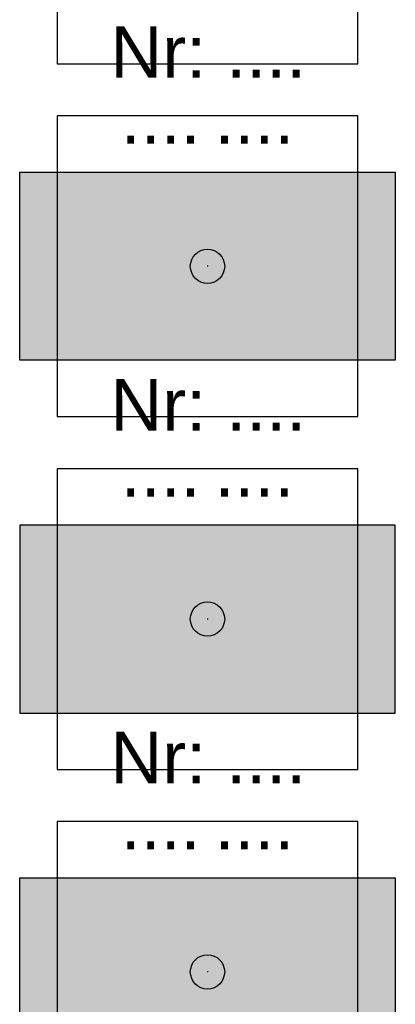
# Model space of a CAD drawing. Header units: millimetres. Extents: x -20879 to 80472, y -12121 to 39016.
# Tile 17 of 63: x -14601 to -13726, y 24367 to 26659. Entities that reach past the tile are written whole.
import ezdxf
from ezdxf.enums import TextEntityAlignment as Align

# ---------------------------------------------------------------- set-up
doc = ezdxf.new("R2010")
doc.units = ezdxf.units.MM
for name, color, linetype in [('DVD-VB-V_TEXT', 7, 'Continuous'), ('FL6411--_TP', 7, 'Continuous'), ('RVB-VB-NV_Tekst', 7, 'Continuous')]:
    doc.layers.add(name, color=color, linetype=linetype)
doc.layers.add('RVB-VB-V_Aanwijslijn', color=7, linetype='Continuous', true_color=0xff0001)
doc.styles.add('DVD_ALG 1.8mm_RE', font='arial.ttf', dxfattribs={"height": 1.8})

# ---------------------------------------------------------------- blocks, each defined once
blk = doc.blocks.new('RVB_TP_005_v02_Icon')
at = {"layer": 'FL6411--_TP', "true_color": 0x008542}
h = blk.add_hatch(color=116, dxfattribs=at)
h.paths.add_polyline_path([(4.375000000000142, 2.187499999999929), (-4.375, 2.1875), (-4.375, -2.1875), (4.375000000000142, -2.187500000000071)])
h.paths.add_polyline_path([(0.5564382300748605, 0.4224378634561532), (2.224147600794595, 0.4222797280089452), (1.217132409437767, 1.337257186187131), (2.265360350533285, 1.337257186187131), (3.748641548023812, -0.002107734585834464), (2.254603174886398, -1.329462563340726), (1.217132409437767, -1.329462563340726), (2.229144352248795, -0.4200148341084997), (0.5539675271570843, -0.4266605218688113), (0.5539675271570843, -0.002107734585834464)], flags=16)
edge = h.paths.add_edge_path(flags=16)
edge.add_line((-0.8652488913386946, 0.2528389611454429), (-1.284876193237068, 0.2528389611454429))
edge.add_line((-1.284876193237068, 0.2528389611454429), (-1.665599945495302, 0.7282184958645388))
edge.add_arc((-1.908090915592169, 0.4658986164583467), 0.3572304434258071, 47.24941490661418, 89.99999999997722)
edge.add_line((-1.908090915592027, 0.8231290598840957), (-2.843439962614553, 0.8231290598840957))
edge.add_arc((-2.81510071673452, 0.6025670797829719), 0.2223751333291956, 97.32162199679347, 149.4897865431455)
edge.add_line((-3.006685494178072, 0.7154651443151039), (-3.293482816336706, 0.2287783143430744))
edge.add_arc((-3.154902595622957, 0.167256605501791), 0.1516225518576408, 156.0615105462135, 329.0108524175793)
edge.add_line((-3.02492191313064, 0.08918983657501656), (-2.76877882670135, 0.5156664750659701))
edge.add_arc((-2.72537675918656, 0.4818984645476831), 0.05499107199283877, 90, 142.1160954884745, ccw=False)
edge.add_line((-2.72537675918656, 0.536889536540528), (-2.412091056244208, 0.536889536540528))
edge.add_line((-2.412091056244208, 0.536889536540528), (-2.671913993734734, 0.02541752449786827))
edge.add_arc((-2.199724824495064, -0.2241546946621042), 0.5340869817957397, 152.1416282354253, 175.5413680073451)
edge.add_line((-2.732195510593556, -0.1826351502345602), (-2.783347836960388, -0.8386422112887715))
edge.add_arc((-2.813411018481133, -0.833261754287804), 0.03054086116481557, 270.0000000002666, 349.85310787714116, ccw=False)
edge.add_line((-2.813411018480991, -0.8638026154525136), (-3.482480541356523, -0.8638026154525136))
edge.add_arc((-3.439034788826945, -1.344093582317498), 0.4822519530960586, 95.1687458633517, 138.8181305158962)
edge.add_arc((-3.585436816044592, -1.216010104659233), 0.2877296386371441, 138.8181305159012, 179.9999999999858)
edge.add_line((-3.873166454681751, -1.216010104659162), (-2.583116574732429, -1.216010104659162))
edge.add_arc((-2.589661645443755, -1.041021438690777), 0.1751110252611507, 272.1420255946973, 347.6280038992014)
edge.add_line((-2.418617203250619, -1.078540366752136), (-2.353067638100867, -0.4022996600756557))
edge.add_line((-2.353067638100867, -0.4022996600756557), (-1.683541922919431, -1.678241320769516))
edge.add_arc((-1.566505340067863, -1.580953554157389), 0.1521922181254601, 219.7353737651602, 270)
edge.add_line((-1.566505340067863, -1.733145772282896), (-1.224702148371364, -1.733145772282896))
edge.add_line((-1.224702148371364, -1.733145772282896), (-1.984148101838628, -0.1815119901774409))
edge.add_line((-1.984148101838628, -0.1815119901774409), (-1.75034691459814, 0.3171761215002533))
edge.add_line((-1.75034691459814, 0.3171761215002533), (-1.483342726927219, -0.008159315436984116))
edge.add_arc((-1.383819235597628, 0.07978414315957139), 0.1328118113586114, 221.4652700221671, 270)
edge.add_line((-1.383819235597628, -0.0530276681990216), (-0.8652488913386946, -0.0530276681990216))
edge.add_line((-0.8652488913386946, -0.0530276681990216), (-0.8652488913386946, -1.870173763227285))
edge.add_line((-0.8652488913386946, -1.870173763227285), (-1.13271864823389, -2.13764352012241))
edge.add_line((-1.13271864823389, -2.13764352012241), (-1.609863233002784, -2.13764352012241))
edge.add_line((-1.609863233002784, -2.13764352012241), (-1.287752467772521, -1.821277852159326))
edge.add_line((-1.287752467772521, -1.821277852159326), (-1.649769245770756, -1.821277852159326))
edge.add_arc((-1.368708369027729, -2.425094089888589), 0.6660249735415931, 114.9607626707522, 134.9999999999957)
edge.add_line((-1.839659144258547, -1.954143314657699), (-2.023159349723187, -2.13764352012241))
edge.add_line((-2.023159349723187, -2.13764352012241), (-3.773880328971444, -2.13764352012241))
edge.add_line((-3.773880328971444, -2.13764352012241), (-3.502605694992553, -1.866368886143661))
edge.add_line((-3.502605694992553, -1.866368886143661), (-3.502605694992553, -1.301670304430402))
edge.add_line((-3.502605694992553, -1.301670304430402), (-4.008930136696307, -1.301670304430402))
edge.add_arc((-2.725024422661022, -1.714795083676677), 1.34873495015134, 148.7961453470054, 162.1632837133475, ccw=False)
edge.add_arc((-3.50446678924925, -1.242676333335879), 0.4374575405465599, 89.99999999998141, 148.7961453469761, ccw=False)
edge.add_line((-3.504466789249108, -0.8052187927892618), (-3.504466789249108, 1.899191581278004))
edge.add_line((-3.504466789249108, 1.899191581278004), (-0.8652488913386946, 1.899191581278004))
edge.add_line((-0.8652488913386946, 1.899191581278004), (-0.8652488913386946, 0.2528389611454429))
edge = h.paths.add_edge_path(flags=0)
edge.add_arc((-1.821384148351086, 1.212533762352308), 0.3079453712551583, 0, 360)
at = {"layer": 'FL6411--_TP', "true_color": 0xf4f8f4}
h = blk.add_hatch(color=7, dxfattribs=at)
h.paths.add_polyline_path([(-3.504466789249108, 1.899191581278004), (-0.8652488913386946, 1.899191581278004), (-0.8652488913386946, 0.2528389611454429), (-1.284876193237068, 0.2528389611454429), (-1.665599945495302, 0.7282184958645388, 0.1887286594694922), (-1.908090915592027, 0.8231290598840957), (-2.843439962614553, 0.8231290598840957, 0.2316411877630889), (-3.006685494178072, 0.7154651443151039), (-3.293482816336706, 0.2287783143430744, 0.9402895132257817), (-3.02492191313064, 0.08918983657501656), (-2.76877882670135, 0.5156664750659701, -0.2314018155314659), (-2.72537675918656, 0.536889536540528), (-2.412091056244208, 0.536889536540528), (-2.671913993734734, 0.02541752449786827, 0.1024568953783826), (-2.732195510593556, -0.1826351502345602), (-2.783347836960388, -0.8386422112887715, -0.363244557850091), (-2.813411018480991, -0.8638026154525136), (-3.482480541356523, -0.8638026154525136, 0.1927931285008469), (-3.801988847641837, -1.026554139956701, 0.1816490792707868), (-3.873166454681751, -1.216010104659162), (-2.583116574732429, -1.216010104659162, 0.3418207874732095), (-2.418617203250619, -1.078540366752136), (-2.353067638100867, -0.4022996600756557), (-1.683541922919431, -1.678241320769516, 0.2229063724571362), (-1.566505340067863, -1.733145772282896), (-1.224702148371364, -1.733145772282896), (-1.984148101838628, -0.1815119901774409), (-1.75034691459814, 0.3171761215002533), (-1.483342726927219, -0.008159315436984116, 0.2149963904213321), (-1.383819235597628, -0.0530276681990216), (-0.8652488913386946, -0.0530276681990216), (-0.8652488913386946, -1.870173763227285), (-1.13271864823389, -2.13764352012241), (-1.609863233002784, -2.13764352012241), (-1.287752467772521, -1.821277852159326), (-1.649769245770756, -1.821277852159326, 0.08766118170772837), (-1.839659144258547, -1.954143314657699), (-2.023159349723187, -2.13764352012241), (-3.773880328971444, -2.13764352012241), (-3.502605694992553, -1.866368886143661), (-3.502605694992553, -1.301670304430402), (-4.008930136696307, -1.301670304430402, -0.05839137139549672), (-3.878637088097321, -1.016036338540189, -0.2623271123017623), (-3.504466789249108, -0.8052187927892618)])
h.paths.add_polyline_path([(-2.129329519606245, 1.212533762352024, 1), (-1.513438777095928, 1.212533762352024, 1)], flags=16)
blk.add_hatch(color=7, dxfattribs=at).paths.add_polyline_path([(3.748641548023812, -0.002107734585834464), (2.25460317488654, -1.329462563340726), (1.217132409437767, -1.329462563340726), (2.229144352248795, -0.4200148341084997), (0.5539675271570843, -0.4266605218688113), (0.5539675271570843, -0.002107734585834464), (0.5564382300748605, 0.4224378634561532), (2.224147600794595, 0.4222797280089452), (1.217132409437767, 1.337257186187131), (2.265360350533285, 1.337257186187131)])
at = {"layer": 'Defpoints'}
blk.add_lwpolyline([(-3.5, -3.5), (3.5, -3.5), (3.5, 3.5), (-3.5, 3.5)], close=True, dxfattribs=at)
at = {"layer": 'FL6411--_TP', "color": 116, "true_color": 0x008542}
blk.add_lwpolyline([(4.375000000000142, 2.187499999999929), (-4.375, 2.1875), (-4.375, -2.1875), (4.375000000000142, -2.187500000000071)], close=True, dxfattribs=at)
blk = doc.blocks.new('RVB_TP_005_v02')
at = {"layer": 'RVB-VB-V_Aanwijslijn'}
h = blk.add_hatch(color=256, dxfattribs=at)
h.dxf.hatch_style = 1
edge = h.paths.add_edge_path()
edge.add_arc((0, 0), 0.4, 0, 360)
at = {"layer": 'Defpoints'}
for points in [[(-0.01081208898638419, 0.007751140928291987), (0.01081208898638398, 0.007751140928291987)], [(-1.110223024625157e-16, 0.01657545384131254), (-1.040834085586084e-16, 0.007751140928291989)]]:
    blk.add_lwpolyline(points, dxfattribs=at)
at = {"layer": 'RVB-VB-V_Aanwijslijn'}
blk.add_line((0, 0.01033485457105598), (0, 0), dxfattribs=at)
blk.add_circle((0, 0), 0.4, dxfattribs=at)
blk.add_blockref('RVB_TP_005_v02_Icon', (5.833335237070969e-08, 0))
at = {"layer": 'DVD-VB-V_TEXT', "lineweight": 5, "style": 'DVD_ALG 1.8mm_RE', "flags": 1}
for tag, p in [('$RUIMTECODE', (8.120812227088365, 5.039125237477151)), ('$ARMCODE', (8.120812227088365, 3.144021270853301)), ('$SUBGROEP', (8.120812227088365, 1.248917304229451))]:
    blk.add_attdef(tag, p, '', height=1.4, dxfattribs=at)
at = {"layer": 'RVB-VB-NV_Tekst', "color": 15, "lineweight": 5, "true_color": 0xbd3632, "style": 'DVD_ALG 1.8mm_RE'}
blk.add_attdef('$ARMATUURNR', text='', height=1.2, dxfattribs=at).set_placement((0.0178471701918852, 4.027781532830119), align=Align.BOTTOM_CENTER)
at = {"layer": 'RVB-VB-NV_Tekst', "lineweight": 5, "style": 'DVD_ALG 1.8mm_RE'}
blk.add_attdef('$TOEPASSING', (-4.374999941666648, -3.334842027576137), '', height=1, dxfattribs=at)
blk.add_attdef('$VOEDING', text='', height=1, dxfattribs=at).set_placement((4.375000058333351, -3.334842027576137), align=Align.RIGHT)
at = {"layer": 'RVB-VB-NV_Tekst', "color": 116, "lineweight": 5, "true_color": 0x008542, "style": 'DVD_ALG 1.8mm_RE'}
blk.add_attdef('$KAST', text='', height=1.2, dxfattribs=at).set_placement((-0.161086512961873, -5.718125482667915), align=Align.BOTTOM_RIGHT)
blk.add_attdef('$GROEP', text='', height=1.2, dxfattribs=at).set_placement((0.1610863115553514, -5.718125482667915), align=Align.BOTTOM_LEFT)
blk = doc.blocks.new('RVB_TP_006_v03_Icon')
at = {"layer": 'FL6411--_TP', "true_color": 0x008542}
h = blk.add_hatch(color=116, dxfattribs=at)
h.paths.add_polyline_path([(-4.375, 2.1875), (4.375000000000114, 2.187499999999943), (4.375000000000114, -2.187500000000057), (-4.375, -2.1875)])
h.paths.add_polyline_path([(-0.5034430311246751, 0.6527530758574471), (-1.279182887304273, 1.341645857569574), (-3.277687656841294, 1.341212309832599), (-3.057959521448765, -0.6451766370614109), (-2.274176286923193, -1.34121230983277), (-2.419588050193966, 0.01160651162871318), (-1.172709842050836, -1.095890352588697), (-0.8889591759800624, -0.7800887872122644), (-0.6070511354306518, -0.4626412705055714), (-1.864030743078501, 0.6447267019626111)], flags=16)
edge = h.paths.add_edge_path(flags=16)
edge.add_line((0.8652488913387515, 0.2528389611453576), (1.284876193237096, 0.2528389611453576))
edge.add_line((1.284876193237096, 0.2528389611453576), (1.665599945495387, 0.7282184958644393))
edge.add_arc((1.908090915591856, 0.4658986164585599), 0.3572304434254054, 89.9999999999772, 132.7505850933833, ccw=False)
edge.add_line((1.908090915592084, 0.8231290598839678), (2.843439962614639, 0.8231290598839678))
edge.add_arc((2.815100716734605, 0.6025670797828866), 0.2223751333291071, 30.510213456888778, 82.67837800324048, ccw=False)
edge.add_line((3.0066854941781, 0.7154651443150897), (3.293482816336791, 0.2287783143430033))
edge.add_arc((3.154902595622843, 0.1672566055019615), 0.1516225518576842, -149.01085241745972, 23.938489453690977, ccw=False)
edge.add_line((3.024921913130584, 0.08918983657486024), (2.768778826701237, 0.5156664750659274))
edge.add_arc((2.725376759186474, 0.4818984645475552), 0.0549910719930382, 37.88390451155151, 89.99999999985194)
edge.add_line((2.725376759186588, 0.5368895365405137), (2.412091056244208, 0.5368895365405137))
edge.add_line((2.412091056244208, 0.5368895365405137), (2.671913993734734, 0.02541752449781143))
edge.add_arc((2.199724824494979, -0.2241546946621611), 0.5340869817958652, 4.458631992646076, 27.858371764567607, ccw=False)
edge.add_line((2.732195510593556, -0.1826351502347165), (2.783347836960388, -0.8386422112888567))
edge.add_arc((2.81341101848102, -0.8332617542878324), 0.0305408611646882, 190.146892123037, 270)
edge.add_line((2.81341101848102, -0.8638026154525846), (3.482480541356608, -0.8638026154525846))
edge.add_arc((3.439034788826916, -1.344093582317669), 0.4822519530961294, 41.1818694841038, 84.83125413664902, ccw=False)
edge.add_arc((3.58543681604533, -1.216010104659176), 0.2877296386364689, 0, 41.18186948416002, ccw=False)
edge.add_line((3.873166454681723, -1.216010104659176), (2.583116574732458, -1.216010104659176))
edge.add_arc((2.589661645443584, -1.041021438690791), 0.1751110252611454, 192.3719961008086, 267.8579744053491, ccw=False)
edge.add_line((2.418617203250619, -1.078540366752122), (2.353067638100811, -0.4022996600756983))
edge.add_line((2.353067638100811, -0.4022996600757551), (1.683541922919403, -1.6782413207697))
edge.add_arc((1.566505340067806, -1.580953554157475), 0.1521922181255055, 270, 320.2646262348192, ccw=False)
edge.add_line((1.566505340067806, -1.73314577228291), (1.224702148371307, -1.73314577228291))
edge.add_line((1.224702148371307, -1.73314577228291), (1.984148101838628, -0.1815119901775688))
edge.add_line((1.984148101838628, -0.1815119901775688), (1.75034691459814, 0.3171761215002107))
edge.add_line((1.75034691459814, 0.3171761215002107), (1.483342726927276, -0.008159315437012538))
edge.add_arc((1.383819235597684, 0.0797841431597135), 0.1328118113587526, 270, 318.534729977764, ccw=False)
edge.add_line((1.383819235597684, -0.05302766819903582), (0.8652488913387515, -0.05302766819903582))
edge.add_line((0.8652488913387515, -0.05302766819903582), (0.8652488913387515, -1.870173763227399))
edge.add_line((0.8652488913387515, -1.870173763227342), (1.132718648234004, -2.137643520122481))
edge.add_line((1.13271864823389, -2.137643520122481), (1.609863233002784, -2.137643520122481))
edge.add_line((1.609863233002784, -2.137643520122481), (1.287752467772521, -1.821277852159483))
edge.add_line((1.287752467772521, -1.821277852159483), (1.649769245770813, -1.821277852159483))
edge.add_arc((1.368708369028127, -2.425094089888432), 0.6660249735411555, 45.00000000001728, 65.03923732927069, ccw=False)
edge.add_line((1.839659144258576, -1.954143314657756), (2.023159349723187, -2.137643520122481))
edge.add_line((2.023159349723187, -2.137643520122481), (3.773880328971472, -2.137643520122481))
edge.add_line((3.773880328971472, -2.137643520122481), (3.502605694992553, -1.866368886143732))
edge.add_line((3.502605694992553, -1.866368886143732), (3.502605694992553, -1.301670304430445))
edge.add_line((3.502605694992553, -1.301670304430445), (4.008930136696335, -1.301670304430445))
edge.add_arc((2.725024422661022, -1.714795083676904), 1.348734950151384, 17.8367162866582, 31.20385465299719)
edge.add_arc((3.504466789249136, -1.242676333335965), 0.4374575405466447, 31.20385465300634, 90)
edge.add_line((3.504466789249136, -0.8052187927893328), (3.504466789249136, 1.899191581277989))
edge.add_line((3.504466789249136, 1.899191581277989), (0.8652488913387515, 1.899191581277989))
edge.add_line((0.8652488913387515, 1.899191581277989), (0.8652488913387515, 0.2528389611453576))
edge = h.paths.add_edge_path(flags=0)
edge.add_arc((1.821384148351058, 1.212533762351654), 0.3079453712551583, 0, 360)
at = {"layer": 'FL6411--_TP', "true_color": 0xf4f8f4}
h = blk.add_hatch(color=7, dxfattribs=at)
h.paths.add_polyline_path([(3.504466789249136, 1.899191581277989), (0.8652488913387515, 1.899191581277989), (0.8652488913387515, 0.2528389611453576), (1.284876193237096, 0.2528389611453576), (1.665599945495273, 0.7282184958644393, -0.1887286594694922), (1.908090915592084, 0.8231290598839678), (2.843439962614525, 0.8231290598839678, -0.2316411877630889), (3.0066854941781, 0.7154651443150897), (3.293482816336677, 0.2287783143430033, -0.9402895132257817), (3.024921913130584, 0.08918983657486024), (2.76877882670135, 0.5156664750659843, 0.2314018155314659), (2.725376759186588, 0.5368895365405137), (2.412091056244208, 0.5368895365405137), (2.671913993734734, 0.02541752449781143, -0.1024568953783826), (2.732195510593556, -0.1826351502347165), (2.783347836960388, -0.8386422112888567, 0.363244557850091), (2.81341101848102, -0.8638026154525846), (3.482480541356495, -0.8638026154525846, -0.1927931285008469), (3.801988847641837, -1.026554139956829, -0.1816490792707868), (3.873166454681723, -1.216010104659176), (2.583116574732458, -1.216010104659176, -0.3418207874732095), (2.418617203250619, -1.078540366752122), (2.353067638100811, -0.4022996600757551), (1.683541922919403, -1.678241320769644, -0.2229063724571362), (1.566505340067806, -1.73314577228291), (1.224702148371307, -1.73314577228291), (1.984148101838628, -0.1815119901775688), (1.75034691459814, 0.3171761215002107), (1.483342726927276, -0.008159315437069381, -0.2149963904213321), (1.383819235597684, -0.05302766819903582), (0.8652488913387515, -0.05302766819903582), (0.8652488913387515, -1.870173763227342), (1.13271864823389, -2.137643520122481), (1.609863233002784, -2.137643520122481), (1.287752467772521, -1.821277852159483), (1.649769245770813, -1.821277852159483, -0.08766118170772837), (1.839659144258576, -1.954143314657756), (2.023159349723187, -2.137643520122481), (3.773880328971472, -2.137643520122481), (3.502605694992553, -1.866368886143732), (3.502605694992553, -1.301670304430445), (4.008930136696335, -1.301670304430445, 0.05839137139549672), (3.878637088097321, -1.016036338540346, 0.2623271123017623), (3.504466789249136, -0.8052187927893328)])
h.paths.add_polyline_path([(2.129329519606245, 1.212533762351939, -1), (1.513438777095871, 1.212533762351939, -1)], flags=16)
blk.add_hatch(color=7, dxfattribs=at).paths.add_polyline_path([(-3.277687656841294, 1.341212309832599), (-1.279182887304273, 1.341645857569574), (-0.5034430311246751, 0.6527530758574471), (-1.864030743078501, 0.6447267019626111), (-0.6070511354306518, -0.4626412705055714), (-0.8889591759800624, -0.7800887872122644), (-1.172709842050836, -1.095890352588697), (-2.419588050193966, 0.01160651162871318), (-2.274176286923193, -1.34121230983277), (-3.057959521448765, -0.6451766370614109)])
at = {"layer": 'Defpoints'}
blk.add_lwpolyline([(-3.5, -3.5), (3.5, -3.5), (3.5, 3.5), (-3.5, 3.5)], close=True, dxfattribs=at)
at = {"layer": 'FL6411--_TP', "color": 116, "true_color": 0x008542}
blk.add_lwpolyline([(-4.375, 2.1875), (4.375000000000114, 2.187499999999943), (4.375000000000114, -2.187500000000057), (-4.375, -2.1875)], close=True, dxfattribs=at)
blk = doc.blocks.new('RVB_TP_006_v03')
at = {"layer": 'RVB-VB-V_Aanwijslijn'}
h = blk.add_hatch(color=256, dxfattribs=at)
h.dxf.hatch_style = 1
edge = h.paths.add_edge_path()
edge.add_arc((0, 0), 0.4, 0, 360)
at = {"layer": 'Defpoints'}
for points in [[(-0.01081208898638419, 0.007751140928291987), (0.01081208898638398, 0.007751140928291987)], [(-1.110223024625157e-16, 0.01657545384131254), (-1.040834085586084e-16, 0.007751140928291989)]]:
    blk.add_lwpolyline(points, dxfattribs=at)
at = {"layer": 'RVB-VB-V_Aanwijslijn'}
blk.add_line((0, 0.01033485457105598), (0, 0), dxfattribs=at)
blk.add_circle((0, 0), 0.4, dxfattribs=at)
blk.add_blockref('RVB_TP_006_v03_Icon', (5.833335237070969e-08, 0))
at = {"layer": 'DVD-VB-V_TEXT', "lineweight": 5, "style": 'DVD_ALG 1.8mm_RE', "flags": 1}
for tag, p in [('$RUIMTECODE', (8.120812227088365, 5.039125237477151)), ('$ARMCODE', (8.120812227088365, 3.144021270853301)), ('$SUBGROEP', (8.120812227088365, 1.248917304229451))]:
    blk.add_attdef(tag, p, '', height=1.4, dxfattribs=at)
at = {"layer": 'RVB-VB-NV_Tekst', "color": 15, "lineweight": 5, "true_color": 0xbd3632, "style": 'DVD_ALG 1.8mm_RE'}
blk.add_attdef('$ARMATUURNR', text='', height=1.2, dxfattribs=at).set_placement((0.0178471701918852, 4.027781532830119), align=Align.BOTTOM_CENTER)
at = {"layer": 'RVB-VB-NV_Tekst', "lineweight": 5, "style": 'DVD_ALG 1.8mm_RE'}
blk.add_attdef('$TOEPASSING', (-4.374999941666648, -3.334842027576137), '', height=1, dxfattribs=at)
blk.add_attdef('$VOEDING', text='', height=1, dxfattribs=at).set_placement((4.375000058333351, -3.334842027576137), align=Align.RIGHT)
at = {"layer": 'RVB-VB-NV_Tekst', "color": 116, "lineweight": 5, "true_color": 0x008542, "style": 'DVD_ALG 1.8mm_RE'}
blk.add_attdef('$KAST', text='', height=1.2, dxfattribs=at).set_placement((-0.161086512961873, -5.718125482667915), align=Align.BOTTOM_RIGHT)
blk.add_attdef('$GROEP', text='', height=1.2, dxfattribs=at).set_placement((0.1610863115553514, -5.718125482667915), align=Align.BOTTOM_LEFT)
blk = doc.blocks.new('RVB_TP_007_v03_Icon')
at = {"layer": 'FL6411--_TP', "true_color": 0x008542}
h = blk.add_hatch(color=116, dxfattribs=at)
h.paths.add_polyline_path([(4.375, 2.1875), (-4.375, 2.1875), (-4.375, -2.1875), (4.375, -2.1875)])
h.paths.add_polyline_path([(0.5034430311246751, 0.652753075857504), (1.279182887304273, 1.341645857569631), (3.277687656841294, 1.341212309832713), (3.057959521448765, -0.6451766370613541), (2.274176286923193, -1.341212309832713), (2.419588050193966, 0.01160651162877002), (1.172709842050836, -1.09589035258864), (0.8889591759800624, -0.7800887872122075), (0.6070511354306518, -0.4626412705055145), (1.864030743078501, 0.6447267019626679)], flags=16)
edge = h.paths.add_edge_path(flags=16)
edge.add_line((-0.8652488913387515, 0.2528389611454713), (-1.284876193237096, 0.2528389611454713))
edge.add_line((-1.284876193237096, 0.2528389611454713), (-1.665599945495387, 0.728218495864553))
edge.add_arc((-1.908090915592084, 0.4658986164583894), 0.3572304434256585, 47.24941490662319, 90)
edge.add_line((-1.908090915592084, 0.8231290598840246), (-2.843439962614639, 0.8231290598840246))
edge.add_arc((-2.815100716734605, 0.6025670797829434), 0.2223751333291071, 97.3216219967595, 149.4897865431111)
edge.add_line((-3.0066854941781, 0.7154651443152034), (-3.293482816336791, 0.228778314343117))
edge.add_arc((-3.154902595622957, 0.167256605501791), 0.1516225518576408, 156.0615105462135, 329.0108524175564)
edge.add_line((-3.024921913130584, 0.08918983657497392), (-2.768778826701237, 0.5156664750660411))
edge.add_arc((-2.725376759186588, 0.4818984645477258), 0.05499107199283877, 90, 142.1160954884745, ccw=False)
edge.add_line((-2.725376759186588, 0.5368895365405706), (-2.412091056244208, 0.5368895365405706))
edge.add_line((-2.412091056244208, 0.5368895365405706), (-2.671913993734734, 0.02541752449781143))
edge.add_arc((-2.199724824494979, -0.2241546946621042), 0.5340869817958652, 152.1416282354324, 175.5413680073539)
edge.add_line((-2.732195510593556, -0.1826351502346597), (-2.783347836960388, -0.8386422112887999))
edge.add_arc((-2.813411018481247, -0.8332617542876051), 0.03054086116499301, 270.0000000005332, 349.85310787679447, ccw=False)
edge.add_line((-2.81341101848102, -0.8638026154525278), (-3.482480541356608, -0.8638026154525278))
edge.add_arc((-3.439034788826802, -1.344093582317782), 0.4822519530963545, 95.16874586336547, 138.8181305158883)
edge.add_arc((-3.585436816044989, -1.216010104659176), 0.2877296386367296, 138.8181305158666, 179.9999999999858)
edge.add_line((-3.873166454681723, -1.216010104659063), (-2.583116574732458, -1.216010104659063))
edge.add_arc((-2.589661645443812, -1.041021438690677), 0.1751110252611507, 272.1420255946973, 347.6280038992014)
edge.add_line((-2.418617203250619, -1.078540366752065), (-2.353067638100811, -0.4022996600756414))
edge.add_line((-2.353067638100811, -0.4022996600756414), (-1.683541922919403, -1.678241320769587))
edge.add_arc((-1.566505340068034, -1.580953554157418), 0.1521922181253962, 219.7353737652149, 270.0000000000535)
edge.add_line((-1.566505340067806, -1.733145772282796), (-1.224702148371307, -1.733145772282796))
edge.add_line((-1.224702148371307, -1.733145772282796), (-1.984148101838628, -0.1815119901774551))
edge.add_line((-1.984148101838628, -0.181511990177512), (-1.75034691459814, 0.3171761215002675))
edge.add_line((-1.75034691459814, 0.3171761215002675), (-1.483342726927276, -0.008159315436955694))
edge.add_arc((-1.383819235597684, 0.07978414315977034), 0.1328118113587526, 221.465270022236, 270)
edge.add_line((-1.383819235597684, -0.05302766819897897), (-0.8652488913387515, -0.05302766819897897))
edge.add_line((-0.8652488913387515, -0.05302766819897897), (-0.8652488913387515, -1.870173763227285))
edge.add_line((-0.8652488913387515, -1.870173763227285), (-1.132718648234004, -2.137643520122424))
edge.add_line((-1.13271864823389, -2.137643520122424), (-1.609863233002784, -2.137643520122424))
edge.add_line((-1.609863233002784, -2.137643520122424), (-1.287752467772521, -1.821277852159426))
edge.add_line((-1.287752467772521, -1.821277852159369), (-1.649769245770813, -1.821277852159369))
edge.add_arc((-1.368708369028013, -2.425094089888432), 0.6660249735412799, 114.9607626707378, 134.9999999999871)
edge.add_line((-1.839659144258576, -1.954143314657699), (-2.023159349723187, -2.137643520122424))
edge.add_line((-2.023159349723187, -2.137643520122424), (-3.773880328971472, -2.137643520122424))
edge.add_line((-3.773880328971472, -2.137643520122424), (-3.502605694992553, -1.866368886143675))
edge.add_line((-3.502605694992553, -1.866368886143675), (-3.502605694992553, -1.301670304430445))
edge.add_line((-3.502605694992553, -1.301670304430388), (-4.008930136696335, -1.301670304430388))
edge.add_arc((-2.725024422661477, -1.714795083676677), 1.348734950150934, 148.7961453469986, 162.163283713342, ccw=False)
edge.add_arc((-3.50446678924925, -1.24267633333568), 0.4374575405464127, 89.99999999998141, 148.7961453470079, ccw=False)
edge.add_line((-3.504466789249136, -0.805218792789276), (-3.504466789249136, 1.899191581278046))
edge.add_line((-3.504466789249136, 1.899191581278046), (-0.8652488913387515, 1.899191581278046))
edge.add_line((-0.8652488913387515, 1.899191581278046), (-0.8652488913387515, 0.2528389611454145))
edge = h.paths.add_edge_path(flags=0)
edge.add_arc((-1.821384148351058, 1.212533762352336), 0.3079453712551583, 0, 360)
at = {"layer": 'FL6411--_TP', "true_color": 0xf4f8f4}
h = blk.add_hatch(color=7, dxfattribs=at)
h.paths.add_polyline_path([(-3.504466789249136, 1.899191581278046), (-0.8652488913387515, 1.899191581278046), (-0.8652488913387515, 0.2528389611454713), (-1.284876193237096, 0.2528389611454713), (-1.665599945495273, 0.728218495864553, 0.1887286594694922), (-1.908090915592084, 0.8231290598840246), (-2.843439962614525, 0.8231290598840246, 0.2316411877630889), (-3.0066854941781, 0.7154651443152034), (-3.293482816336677, 0.2287783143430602, 0.9402895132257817), (-3.024921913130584, 0.08918983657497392), (-2.76877882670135, 0.5156664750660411, -0.2314018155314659), (-2.725376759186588, 0.5368895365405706), (-2.412091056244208, 0.5368895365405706), (-2.671913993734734, 0.02541752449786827, 0.1024568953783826), (-2.732195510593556, -0.1826351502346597), (-2.783347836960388, -0.8386422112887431, -0.363244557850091), (-2.81341101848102, -0.8638026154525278), (-3.482480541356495, -0.8638026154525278, 0.1927931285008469), (-3.801988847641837, -1.026554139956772, 0.1816490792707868), (-3.873166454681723, -1.216010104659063), (-2.583116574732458, -1.216010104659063, 0.3418207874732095), (-2.418617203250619, -1.078540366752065), (-2.353067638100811, -0.4022996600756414), (-1.683541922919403, -1.678241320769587, 0.2229063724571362), (-1.566505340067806, -1.733145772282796), (-1.224702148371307, -1.733145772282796), (-1.984148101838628, -0.181511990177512), (-1.75034691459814, 0.3171761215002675), (-1.483342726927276, -0.008159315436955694, 0.2149963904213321), (-1.383819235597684, -0.05302766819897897), (-0.8652488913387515, -0.05302766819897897), (-0.8652488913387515, -1.870173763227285), (-1.13271864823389, -2.137643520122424), (-1.609863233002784, -2.137643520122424), (-1.287752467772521, -1.821277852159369), (-1.649769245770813, -1.821277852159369, 0.08766118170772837), (-1.839659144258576, -1.954143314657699), (-2.023159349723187, -2.137643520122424), (-3.773880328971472, -2.137643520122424), (-3.502605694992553, -1.866368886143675), (-3.502605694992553, -1.301670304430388), (-4.008930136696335, -1.301670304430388, -0.05839137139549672), (-3.878637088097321, -1.016036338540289, -0.2623271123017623), (-3.504466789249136, -0.805218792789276)])
h.paths.add_polyline_path([(-2.129329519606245, 1.212533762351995, 1), (-1.513438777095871, 1.212533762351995, 1)], flags=16)
blk.add_hatch(color=7, dxfattribs=at).paths.add_polyline_path([(3.277687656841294, 1.341212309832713), (1.279182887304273, 1.341645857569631), (0.5034430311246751, 0.652753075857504), (1.864030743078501, 0.6447267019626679), (0.6070511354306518, -0.4626412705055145), (0.8889591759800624, -0.7800887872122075), (1.172709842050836, -1.09589035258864), (2.419588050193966, 0.01160651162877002), (2.274176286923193, -1.341212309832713), (3.057959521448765, -0.6451766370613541)])
at = {"layer": 'Defpoints'}
blk.add_lwpolyline([(-3.5, -3.5), (3.5, -3.5), (3.5, 3.5), (-3.5, 3.5)], close=True, dxfattribs=at)
at = {"layer": 'FL6411--_TP', "color": 116, "true_color": 0x008542}
blk.add_lwpolyline([(4.375, 2.1875), (-4.375, 2.1875), (-4.375, -2.1875), (4.375, -2.1875)], close=True, dxfattribs=at)
blk = doc.blocks.new('RVB_TP_007_v03')
at = {"layer": 'RVB-VB-V_Aanwijslijn'}
h = blk.add_hatch(color=256, dxfattribs=at)
h.dxf.hatch_style = 1
edge = h.paths.add_edge_path()
edge.add_arc((0, 0), 0.4, 0, 360)
at = {"layer": 'Defpoints'}
for points in [[(-0.01081208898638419, 0.007751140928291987), (0.01081208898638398, 0.007751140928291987)], [(-1.110223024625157e-16, 0.01657545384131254), (-1.040834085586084e-16, 0.007751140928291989)]]:
    blk.add_lwpolyline(points, dxfattribs=at)
at = {"layer": 'RVB-VB-V_Aanwijslijn'}
blk.add_line((0, 0.01033485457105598), (0, 0), dxfattribs=at)
blk.add_circle((0, 0), 0.4, dxfattribs=at)
blk.add_blockref('RVB_TP_007_v03_Icon', (5.833335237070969e-08, 0))
at = {"layer": 'DVD-VB-V_TEXT', "lineweight": 5, "style": 'DVD_ALG 1.8mm_RE', "flags": 1}
for tag, p in [('$RUIMTECODE', (8.120812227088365, 5.039125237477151)), ('$ARMCODE', (8.120812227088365, 3.144021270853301)), ('$SUBGROEP', (8.120812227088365, 1.248917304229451))]:
    blk.add_attdef(tag, p, '', height=1.4, dxfattribs=at)
at = {"layer": 'RVB-VB-NV_Tekst', "color": 15, "lineweight": 5, "true_color": 0xbd3632, "style": 'DVD_ALG 1.8mm_RE'}
blk.add_attdef('$ARMATUURNR', text='', height=1.2, dxfattribs=at).set_placement((0.0178471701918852, 4.027781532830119), align=Align.BOTTOM_CENTER)
at = {"layer": 'RVB-VB-NV_Tekst', "lineweight": 5, "style": 'DVD_ALG 1.8mm_RE'}
blk.add_attdef('$TOEPASSING', (-4.374999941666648, -3.334842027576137), '', height=1, dxfattribs=at)
blk.add_attdef('$VOEDING', text='', height=1, dxfattribs=at).set_placement((4.375000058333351, -3.334842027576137), align=Align.RIGHT)
at = {"layer": 'RVB-VB-NV_Tekst', "color": 116, "lineweight": 5, "true_color": 0x008542, "style": 'DVD_ALG 1.8mm_RE'}
blk.add_attdef('$KAST', text='', height=1.2, dxfattribs=at).set_placement((-0.161086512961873, -5.718125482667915), align=Align.BOTTOM_RIGHT)
blk.add_attdef('$GROEP', text='', height=1.2, dxfattribs=at).set_placement((0.1610863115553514, -5.718125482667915), align=Align.BOTTOM_LEFT)
blk = doc.blocks.new('RVB_TP_008_v03_Icon')
at = {"layer": 'FL6411--_TP', "true_color": 0x008542}
h = blk.add_hatch(color=116, dxfattribs=at)
h.paths.add_polyline_path([(-4.375, 2.1875), (4.375000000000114, 2.1875), (4.375000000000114, -2.1875), (-4.375, -2.1875)])
h.paths.add_polyline_path([(-2.274176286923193, 1.341212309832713), (-3.057959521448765, 0.6451766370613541), (-3.277687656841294, -1.341212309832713), (-1.279182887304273, -1.341645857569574), (-0.5034430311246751, -0.6527530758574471), (-1.864030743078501, -0.6447267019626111), (-0.6070511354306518, 0.4626412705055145), (-0.8889591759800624, 0.7800887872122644), (-1.172709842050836, 1.095890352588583), (-2.419588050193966, -0.01160651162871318)], flags=16)
edge = h.paths.add_edge_path(flags=16)
edge.add_line((0.8652488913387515, 0.2528389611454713), (1.284876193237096, 0.2528389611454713))
edge.add_line((1.284876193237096, 0.2528389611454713), (1.665599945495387, 0.728218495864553))
edge.add_arc((1.908090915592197, 0.4658986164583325), 0.3572304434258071, 90.0000000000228, 132.7505850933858, ccw=False)
edge.add_line((1.908090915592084, 0.8231290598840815), (2.843439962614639, 0.8231290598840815))
edge.add_arc((2.815100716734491, 0.6025670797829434), 0.2223751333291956, 30.510213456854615, 82.67837800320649, ccw=False)
edge.add_line((3.0066854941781, 0.7154651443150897), (3.293482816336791, 0.2287783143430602))
edge.add_arc((3.154902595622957, 0.167256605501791), 0.1516225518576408, -149.01085241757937, 23.938489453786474, ccw=False)
edge.add_line((3.024921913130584, 0.08918983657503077), (2.768778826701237, 0.5156664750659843))
edge.add_arc((2.725376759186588, 0.4818984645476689), 0.05499107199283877, 37.88390451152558, 90)
edge.add_line((2.725376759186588, 0.5368895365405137), (2.412091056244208, 0.5368895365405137))
edge.add_line((2.412091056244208, 0.5368895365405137), (2.671913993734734, 0.02541752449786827))
edge.add_arc((2.199724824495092, -0.2241546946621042), 0.5340869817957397, 4.458631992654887, 27.858371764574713, ccw=False)
edge.add_line((2.732195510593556, -0.182635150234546), (2.783347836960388, -0.8386422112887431))
edge.add_arc((2.813411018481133, -0.8332617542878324), 0.03054086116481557, 190.1468921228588, 269.9999999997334)
edge.add_line((2.81341101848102, -0.8638026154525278), (3.482480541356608, -0.8638026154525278))
edge.add_arc((3.439034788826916, -1.344093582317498), 0.4822519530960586, 41.1818694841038, 84.83125413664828, ccw=False)
edge.add_arc((3.585436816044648, -1.216010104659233), 0.2877296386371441, 1.4210854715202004e-11, 41.181869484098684, ccw=False)
edge.add_line((3.873166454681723, -1.216010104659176), (2.583116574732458, -1.216010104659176))
edge.add_arc((2.589661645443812, -1.041021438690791), 0.1751110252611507, 192.3719961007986, 267.8579744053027, ccw=False)
edge.add_line((2.418617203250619, -1.078540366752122), (2.353067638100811, -0.4022996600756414))
edge.add_line((2.353067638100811, -0.4022996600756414), (1.683541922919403, -1.67824132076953))
edge.add_arc((1.566505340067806, -1.580953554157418), 0.1521922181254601, 270, 320.26462623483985, ccw=False)
edge.add_line((1.566505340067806, -1.73314577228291), (1.224702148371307, -1.73314577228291))
edge.add_line((1.224702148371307, -1.73314577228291), (1.984148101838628, -0.1815119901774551))
edge.add_line((1.984148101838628, -0.1815119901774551), (1.75034691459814, 0.3171761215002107))
edge.add_line((1.75034691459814, 0.3171761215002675), (1.483342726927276, -0.008159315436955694))
edge.add_arc((1.383819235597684, 0.07978414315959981), 0.1328118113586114, 270, 318.5347299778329, ccw=False)
edge.add_line((1.383819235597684, -0.05302766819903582), (0.8652488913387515, -0.05302766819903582))
edge.add_line((0.8652488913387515, -0.05302766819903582), (0.8652488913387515, -1.870173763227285))
edge.add_line((0.8652488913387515, -1.870173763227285), (1.132718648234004, -2.137643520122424))
edge.add_line((1.13271864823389, -2.137643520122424), (1.609863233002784, -2.137643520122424))
edge.add_line((1.609863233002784, -2.137643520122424), (1.287752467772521, -1.821277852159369))
edge.add_line((1.287752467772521, -1.821277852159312), (1.649769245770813, -1.821277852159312))
edge.add_arc((1.368708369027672, -2.425094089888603), 0.6660249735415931, 45.00000000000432, 65.03923732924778, ccw=False)
edge.add_line((1.839659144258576, -1.954143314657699), (2.023159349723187, -2.137643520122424))
edge.add_line((2.023159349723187, -2.137643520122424), (3.773880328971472, -2.137643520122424))
edge.add_line((3.773880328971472, -2.137643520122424), (3.502605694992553, -1.866368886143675))
edge.add_line((3.502605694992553, -1.866368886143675), (3.502605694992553, -1.301670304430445))
edge.add_line((3.502605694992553, -1.301670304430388), (4.008930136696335, -1.301670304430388))
edge.add_arc((2.725024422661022, -1.714795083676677), 1.34873495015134, 17.83671628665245, 31.20385465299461)
edge.add_arc((3.50446678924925, -1.242676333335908), 0.4374575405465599, 31.20385465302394, 90.0000000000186)
edge.add_line((3.504466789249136, -0.805218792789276), (3.504466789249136, 1.899191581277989))
edge.add_line((3.504466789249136, 1.899191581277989), (0.8652488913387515, 1.899191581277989))
edge.add_line((0.8652488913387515, 1.899191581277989), (0.8652488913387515, 0.2528389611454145))
edge = h.paths.add_edge_path(flags=0)
edge.add_arc((1.821384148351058, 1.212533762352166), 0.3079453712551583, 0, 360)
at = {"layer": 'FL6411--_TP', "true_color": 0xf4f8f4}
h = blk.add_hatch(color=7, dxfattribs=at)
h.paths.add_polyline_path([(3.504466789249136, 1.899191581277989), (0.8652488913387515, 1.899191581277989), (0.8652488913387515, 0.2528389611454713), (1.284876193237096, 0.2528389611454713), (1.665599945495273, 0.728218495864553, -0.1887286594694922), (1.908090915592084, 0.8231290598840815), (2.843439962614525, 0.8231290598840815, -0.2316411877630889), (3.0066854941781, 0.7154651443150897), (3.293482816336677, 0.2287783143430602, -0.9402895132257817), (3.024921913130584, 0.08918983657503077), (2.76877882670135, 0.5156664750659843, 0.2314018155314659), (2.725376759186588, 0.5368895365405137), (2.412091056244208, 0.5368895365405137), (2.671913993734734, 0.02541752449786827, -0.1024568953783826), (2.732195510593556, -0.182635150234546), (2.783347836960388, -0.8386422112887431, 0.363244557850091), (2.81341101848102, -0.8638026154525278), (3.482480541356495, -0.8638026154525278, -0.1927931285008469), (3.801988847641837, -1.026554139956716, -0.1816490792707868), (3.873166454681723, -1.216010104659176), (2.583116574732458, -1.216010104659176, -0.3418207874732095), (2.418617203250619, -1.078540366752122), (2.353067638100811, -0.4022996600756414), (1.683541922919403, -1.67824132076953, -0.2229063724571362), (1.566505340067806, -1.73314577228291), (1.224702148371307, -1.73314577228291), (1.984148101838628, -0.1815119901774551), (1.75034691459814, 0.3171761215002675), (1.483342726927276, -0.008159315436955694, -0.2149963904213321), (1.383819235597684, -0.05302766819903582), (0.8652488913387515, -0.05302766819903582), (0.8652488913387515, -1.870173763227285), (1.13271864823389, -2.137643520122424), (1.609863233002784, -2.137643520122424), (1.287752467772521, -1.821277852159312), (1.649769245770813, -1.821277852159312, -0.08766118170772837), (1.839659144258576, -1.954143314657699), (2.023159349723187, -2.137643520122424), (3.773880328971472, -2.137643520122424), (3.502605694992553, -1.866368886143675), (3.502605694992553, -1.301670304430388), (4.008930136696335, -1.301670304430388, 0.05839137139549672), (3.878637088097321, -1.016036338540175, 0.2623271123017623), (3.504466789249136, -0.805218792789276)])
h.paths.add_polyline_path([(2.129329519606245, 1.212533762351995, -1), (1.513438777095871, 1.212533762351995, -1)], flags=16)
blk.add_hatch(color=7, dxfattribs=at).paths.add_polyline_path([(-3.277687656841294, -1.341212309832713), (-1.279182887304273, -1.341645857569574), (-0.5034430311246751, -0.6527530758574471), (-1.864030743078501, -0.6447267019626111), (-0.6070511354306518, 0.4626412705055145), (-0.8889591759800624, 0.7800887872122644), (-1.172709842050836, 1.095890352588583), (-2.419588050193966, -0.01160651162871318), (-2.274176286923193, 1.341212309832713), (-3.057959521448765, 0.6451766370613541)])
at = {"layer": 'Defpoints'}
blk.add_lwpolyline([(-3.5, -3.5), (3.5, -3.5), (3.5, 3.5), (-3.5, 3.5)], close=True, dxfattribs=at)
at = {"layer": 'FL6411--_TP', "color": 116, "true_color": 0x008542}
blk.add_lwpolyline([(-4.375, 2.1875), (4.375000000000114, 2.1875), (4.375000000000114, -2.1875), (-4.375, -2.1875)], close=True, dxfattribs=at)
blk = doc.blocks.new('RVB_TP_008_v03')
at = {"layer": 'RVB-VB-V_Aanwijslijn'}
h = blk.add_hatch(color=256, dxfattribs=at)
h.dxf.hatch_style = 1
edge = h.paths.add_edge_path()
edge.add_arc((0, 0), 0.4, 0, 360)
at = {"layer": 'Defpoints'}
for points in [[(-0.01081208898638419, 0.007751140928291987), (0.01081208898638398, 0.007751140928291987)], [(-1.110223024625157e-16, 0.01657545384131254), (-1.040834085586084e-16, 0.007751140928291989)]]:
    blk.add_lwpolyline(points, dxfattribs=at)
at = {"layer": 'RVB-VB-V_Aanwijslijn'}
blk.add_line((0, 0.01033485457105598), (0, 0), dxfattribs=at)
blk.add_circle((0, 0), 0.4, dxfattribs=at)
blk.add_blockref('RVB_TP_008_v03_Icon', (5.833335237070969e-08, 0))
at = {"layer": 'DVD-VB-V_TEXT', "lineweight": 5, "style": 'DVD_ALG 1.8mm_RE', "flags": 1}
for tag, p in [('$RUIMTECODE', (8.120812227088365, 5.039125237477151)), ('$ARMCODE', (8.120812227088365, 3.144021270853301)), ('$SUBGROEP', (8.120812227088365, 1.248917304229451))]:
    blk.add_attdef(tag, p, '', height=1.4, dxfattribs=at)
at = {"layer": 'RVB-VB-NV_Tekst', "color": 15, "lineweight": 5, "true_color": 0xbd3632, "style": 'DVD_ALG 1.8mm_RE'}
blk.add_attdef('$ARMATUURNR', text='', height=1.2, dxfattribs=at).set_placement((0.0178471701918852, 4.027781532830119), align=Align.BOTTOM_CENTER)
at = {"layer": 'RVB-VB-NV_Tekst', "lineweight": 5, "style": 'DVD_ALG 1.8mm_RE'}
blk.add_attdef('$TOEPASSING', (-4.374999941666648, -3.334842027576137), '', height=1, dxfattribs=at)
blk.add_attdef('$VOEDING', text='', height=1, dxfattribs=at).set_placement((4.375000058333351, -3.334842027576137), align=Align.RIGHT)
at = {"layer": 'RVB-VB-NV_Tekst', "color": 116, "lineweight": 5, "true_color": 0x008542, "style": 'DVD_ALG 1.8mm_RE'}
blk.add_attdef('$KAST', text='', height=1.2, dxfattribs=at).set_placement((-0.161086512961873, -5.718125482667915), align=Align.BOTTOM_RIGHT)
blk.add_attdef('$GROEP', text='', height=1.2, dxfattribs=at).set_placement((0.1610863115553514, -5.718125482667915), align=Align.BOTTOM_LEFT)

msp = doc.modelspace()

# ---------------------------------------------------------------- block references
at = {"lineweight": 0, "xscale": 100, "yscale": 100, "zscale": 100}
for name, p in [('RVB_TP_005_v02', (-14163.98781081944, 26905.86117407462)), ('RVB_TP_006_v03', (-14163.98781081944, 26084.7706115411)), ('RVB_TP_007_v03', (-14163.98781081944, 25263.68004900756)), ('RVB_TP_008_v03', (-14163.98781081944, 24442.58948647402))]:
    msp.add_blockref(name, p, dxfattribs=at).add_auto_attribs({'$ARMATUURNR': 'Nr: ....', '$KAST': '....', '$GROEP': '....'})

doc.saveas('drawing.dxf')
